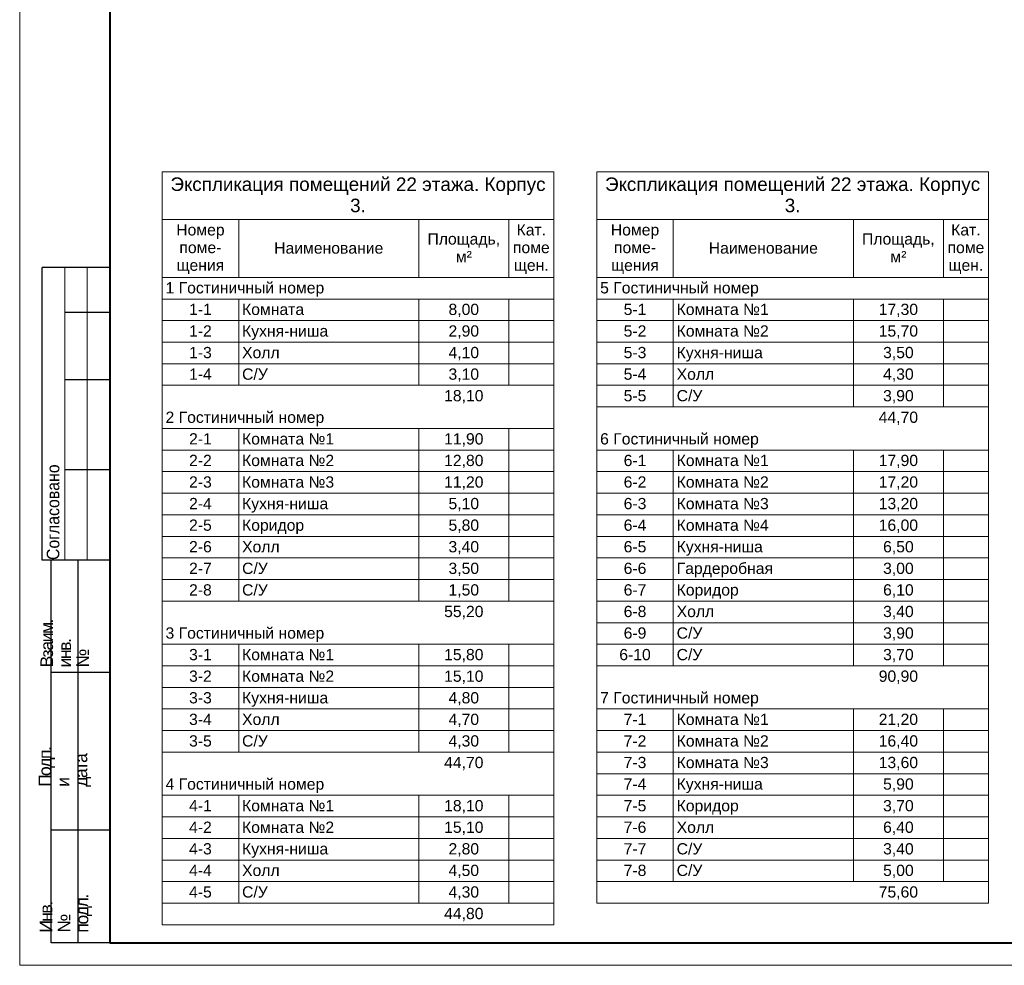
# Model space of a CAD drawing. Header units: millimetres. Extents: x -195178 to 1761886, y 140622 to 301105.
# Tile 104 of 131: x 1079233 to 1101103, y 182305 to 203305. Entities that reach past the tile are written whole.
import ezdxf

# ---------------------------------------------------------------- set-up
doc = ezdxf.new("R2010")
doc.units = ezdxf.units.MM
for name, color, linetype, lineweight in [('A-010-M_LINE-T', 7, 'Continuous', 18), ('format-line3', 7, 'Continuous', 13), ('Z-000-P_SCHED', 7, 'Continuous', 20), ('Рамка', 7, 'Continuous', 18)]:
    doc.layers.add(name, color=color, linetype=linetype, lineweight=lineweight)
doc.layers.add('формат', color=250, linetype='Continuous')
doc.styles.add('Arial', font='arial.ttf', dxfattribs={"width": 0.9, "height": 700})
doc.styles.add('Arial_4', font='arial.ttf', dxfattribs={"height": 3})
doc.styles.add('Arial_5', font='arial.ttf', dxfattribs={"height": 2.5})

# ---------------------------------------------------------------- blocks, each defined once
blk = doc.blocks.new('*U29')
for p, q in [((-574, 155), (-589, 155)), ((-589, 90), (-589, 155)), ((-574, 145), (-584, 145)), ((-574, 130), (-584, 130)), ((-574, 110), (-584, 110)), ((-587, 90), (-589, 90)), ((-587, 5), (-587, 90)), ((-574, 90), (-587, 90)), ((-581, 5), (-581, 90)), ((-574, 65), (-587, 65)), ((-574, 30), (-587, 30)), ((-574, 5), (-587, 5))]:
    blk.add_line(p, q)
at = {"color": 0, "lineweight": 0}
blk.add_lwpolyline([(-594, 0), (0, 0), (0, 420), (-594, 420)], close=True, dxfattribs=at)
at = {"lineweight": 40}
blk.add_lwpolyline([(-574, 5), (-5, 5), (-5, 415), (-574, 415)], close=True, dxfattribs=at)
at = {"layer": 'format-line3', "linetype": 'ByBlock'}
for p, q in [((-584, 90), (-584, 155)), ((-579, 90), (-579, 155))]:
    blk.add_line(p, q, dxfattribs=at)
at = {"char_height": 2.8, "width": 0.2, "attachment_point": 4, "rotation": 90, "line_spacing_factor": 0.857143, "style": 'Arial'}
for s, insert in [('{\\W0.45993; }Согласовано', (-586.58, 90)), ('{\\W0.62543;\\T0.75; \\W1;Взаим. инв. №}', (-584, 66.14)), ('{\\W0.5838;\\T0.8; \\W1;Подп. и дата}', (-584, 39.63)), ('{\\W0.5838;\\T0.8; \\W1;Инв. № подл.}', (-583.77, 7.25))]:
    blk.add_mtext(s, dxfattribs=dict(at, insert=insert))
at = {"style": 'Arial', "width": 0.9, "flags": 8}
blk.add_attdef('FORMAT', (-36.87, 1.26), '', height=2.8, dxfattribs=at)

msp = doc.modelspace()

# ---------------------------------------------------------------- linework, layer by layer
at = {"layer": 'A-010-M_LINE-T'}
for p, q in [((1082397, 199927), (1082397, 198869)), ((1091097, 199927), (1082397, 199927)), ((1091097, 198869), (1091097, 199927)), ((1092050, 199927), (1092050, 198869)), ((1100750, 199927), (1092050, 199927)), ((1100750, 198869), (1100750, 199927)), ((1082397, 198869), (1082397, 183206)), ((1082397, 198869), (1091097, 198869)), ((1084097, 198869), (1084097, 197581)), ((1088097, 198869), (1088097, 197581)), ((1090097, 198869), (1090097, 197581)), ((1091097, 198869), (1091097, 183206)), ((1092050, 198869), (1092050, 183685)), ((1092050, 198869), (1100750, 198869)), ((1093750, 198869), (1093750, 197581)), ((1097750, 198869), (1097750, 197581)), ((1099750, 198869), (1099750, 197581)), ((1100750, 198869), (1100750, 183685)), ((1084097, 197581), (1082397, 197581)), ((1088097, 197581), (1084097, 197581)), ((1090097, 197581), (1088097, 197581)), ((1091097, 197581), (1090097, 197581)), ((1093750, 197581), (1092050, 197581)), ((1097750, 197581), (1093750, 197581)), ((1099750, 197581), (1097750, 197581)), ((1100750, 197581), (1099750, 197581)), ((1084097, 197102), (1082397, 197102)), ((1088097, 197102), (1084097, 197102)), ((1084097, 197102), (1084097, 196623)), ((1090097, 197102), (1088097, 197102)), ((1088097, 197102), (1088097, 196623)), ((1091097, 197102), (1090097, 197102)), ((1090097, 197102), (1090097, 196623)), ((1093750, 197102), (1092050, 197102)), ((1097750, 197102), (1093750, 197102)), ((1093750, 197102), (1093750, 196623)), ((1099750, 197102), (1097750, 197102)), ((1097750, 197102), (1097750, 196623)), ((1100750, 197102), (1099750, 197102)), ((1099750, 197102), (1099750, 196623)), ((1084097, 196623), (1082397, 196623)), ((1088097, 196623), (1084097, 196623)), ((1084097, 196623), (1084097, 196144)), ((1090097, 196623), (1088097, 196623)), ((1088097, 196623), (1088097, 196144)), ((1091097, 196623), (1090097, 196623)), ((1090097, 196623), (1090097, 196144)), ((1093750, 196623), (1092050, 196623)), ((1097750, 196623), (1093750, 196623)), ((1093750, 196623), (1093750, 196144)), ((1099750, 196623), (1097750, 196623)), ((1097750, 196623), (1097750, 196144)), ((1100750, 196623), (1099750, 196623)), ((1099750, 196623), (1099750, 196144)), ((1084097, 196144), (1082397, 196144)), ((1088097, 196144), (1084097, 196144)), ((1084097, 196144), (1084097, 195664)), ((1090097, 196144), (1088097, 196144)), ((1088097, 196144), (1088097, 195664)), ((1091097, 196144), (1090097, 196144)), ((1090097, 196144), (1090097, 195664)), ((1093750, 196144), (1092050, 196144)), ((1097750, 196144), (1093750, 196144)), ((1093750, 196144), (1093750, 195664)), ((1099750, 196144), (1097750, 196144)), ((1097750, 196144), (1097750, 195664)), ((1100750, 196144), (1099750, 196144)), ((1099750, 196144), (1099750, 195664)), ((1084097, 195664), (1082397, 195664)), ((1088097, 195664), (1084097, 195664)), ((1084097, 195664), (1084097, 195185)), ((1090097, 195664), (1088097, 195664)), ((1088097, 195664), (1088097, 195185)), ((1091097, 195664), (1090097, 195664)), ((1090097, 195664), (1090097, 195185)), ((1093750, 195664), (1092050, 195664)), ((1097750, 195664), (1093750, 195664)), ((1093750, 195664), (1093750, 195185)), ((1099750, 195664), (1097750, 195664)), ((1097750, 195664), (1097750, 195185)), ((1100750, 195664), (1099750, 195664)), ((1099750, 195664), (1099750, 195185)), ((1084097, 195185), (1082397, 195185)), ((1088097, 195185), (1084097, 195185)), ((1090097, 195185), (1088097, 195185)), ((1091097, 195185), (1090097, 195185)), ((1093750, 195185), (1092050, 195185)), ((1097750, 195185), (1093750, 195185)), ((1093750, 195185), (1093750, 194706)), ((1099750, 195185), (1097750, 195185)), ((1097750, 195185), (1097750, 194706)), ((1100750, 195185), (1099750, 195185)), ((1099750, 195185), (1099750, 194706)), ((1093750, 194706), (1092050, 194706)), ((1097750, 194706), (1093750, 194706)), ((1099750, 194706), (1097750, 194706)), ((1100750, 194706), (1099750, 194706)), ((1084097, 194227), (1082397, 194227)), ((1088097, 194227), (1084097, 194227)), ((1084097, 194227), (1084097, 193748)), ((1090097, 194227), (1088097, 194227)), ((1088097, 194227), (1088097, 193748)), ((1091097, 194227), (1090097, 194227)), ((1090097, 194227), (1090097, 193748)), ((1084097, 193748), (1082397, 193748)), ((1088097, 193748), (1084097, 193748)), ((1084097, 193748), (1084097, 193268)), ((1090097, 193748), (1088097, 193748)), ((1088097, 193748), (1088097, 193268)), ((1091097, 193748), (1090097, 193748)), ((1090097, 193748), (1090097, 193268)), ((1093750, 193748), (1092050, 193748)), ((1097750, 193748), (1093750, 193748)), ((1093750, 193748), (1093750, 193268)), ((1099750, 193748), (1097750, 193748)), ((1097750, 193748), (1097750, 193268)), ((1100750, 193748), (1099750, 193748)), ((1099750, 193748), (1099750, 193268)), ((1084097, 193268), (1082397, 193268)), ((1088097, 193268), (1084097, 193268)), ((1084097, 193268), (1084097, 192789)), ((1090097, 193268), (1088097, 193268)), ((1088097, 193268), (1088097, 192789)), ((1091097, 193268), (1090097, 193268)), ((1090097, 193268), (1090097, 192789)), ((1093750, 193268), (1092050, 193268)), ((1097750, 193268), (1093750, 193268)), ((1093750, 193268), (1093750, 192789)), ((1099750, 193268), (1097750, 193268)), ((1097750, 193268), (1097750, 192789)), ((1100750, 193268), (1099750, 193268)), ((1099750, 193268), (1099750, 192789)), ((1084097, 192789), (1082397, 192789)), ((1088097, 192789), (1084097, 192789)), ((1084097, 192789), (1084097, 192310)), ((1090097, 192789), (1088097, 192789)), ((1088097, 192789), (1088097, 192310)), ((1091097, 192789), (1090097, 192789)), ((1090097, 192789), (1090097, 192310)), ((1093750, 192789), (1092050, 192789)), ((1097750, 192789), (1093750, 192789)), ((1093750, 192789), (1093750, 192310)), ((1099750, 192789), (1097750, 192789)), ((1097750, 192789), (1097750, 192310)), ((1100750, 192789), (1099750, 192789)), ((1099750, 192789), (1099750, 192310)), ((1084097, 192310), (1082397, 192310)), ((1088097, 192310), (1084097, 192310)), ((1084097, 192310), (1084097, 191831)), ((1090097, 192310), (1088097, 192310)), ((1088097, 192310), (1088097, 191831)), ((1091097, 192310), (1090097, 192310)), ((1090097, 192310), (1090097, 191831)), ((1093750, 192310), (1092050, 192310)), ((1097750, 192310), (1093750, 192310)), ((1093750, 192310), (1093750, 191831)), ((1099750, 192310), (1097750, 192310)), ((1097750, 192310), (1097750, 191831)), ((1100750, 192310), (1099750, 192310)), ((1099750, 192310), (1099750, 191831)), ((1084097, 191831), (1082397, 191831)), ((1088097, 191831), (1084097, 191831)), ((1084097, 191831), (1084097, 191352)), ((1090097, 191831), (1088097, 191831)), ((1088097, 191831), (1088097, 191352)), ((1091097, 191831), (1090097, 191831)), ((1090097, 191831), (1090097, 191352)), ((1093750, 191831), (1092050, 191831)), ((1097750, 191831), (1093750, 191831)), ((1093750, 191831), (1093750, 191352)), ((1099750, 191831), (1097750, 191831)), ((1097750, 191831), (1097750, 191352)), ((1100750, 191831), (1099750, 191831)), ((1099750, 191831), (1099750, 191352)), ((1084097, 191352), (1082397, 191352)), ((1088097, 191352), (1084097, 191352)), ((1084097, 191352), (1084097, 190873)), ((1090097, 191352), (1088097, 191352)), ((1088097, 191352), (1088097, 190873)), ((1091097, 191352), (1090097, 191352)), ((1090097, 191352), (1090097, 190873)), ((1093750, 191352), (1092050, 191352)), ((1097750, 191352), (1093750, 191352)), ((1093750, 191352), (1093750, 190873)), ((1099750, 191352), (1097750, 191352)), ((1097750, 191352), (1097750, 190873)), ((1100750, 191352), (1099750, 191352)), ((1099750, 191352), (1099750, 190873)), ((1084097, 190873), (1082397, 190873)), ((1088097, 190873), (1084097, 190873)), ((1084097, 190873), (1084097, 190393)), ((1090097, 190873), (1088097, 190873)), ((1088097, 190873), (1088097, 190393)), ((1091097, 190873), (1090097, 190873)), ((1090097, 190873), (1090097, 190393)), ((1093750, 190873), (1092050, 190873)), ((1097750, 190873), (1093750, 190873)), ((1093750, 190873), (1093750, 190393)), ((1099750, 190873), (1097750, 190873)), ((1097750, 190873), (1097750, 190393)), ((1100750, 190873), (1099750, 190873)), ((1099750, 190873), (1099750, 190393)), ((1084097, 190393), (1082397, 190393)), ((1088097, 190393), (1084097, 190393)), ((1090097, 190393), (1088097, 190393)), ((1091097, 190393), (1090097, 190393)), ((1093750, 190393), (1092050, 190393)), ((1097750, 190393), (1093750, 190393)), ((1093750, 190393), (1093750, 189914)), ((1099750, 190393), (1097750, 190393)), ((1097750, 190393), (1097750, 189914)), ((1100750, 190393), (1099750, 190393)), ((1099750, 190393), (1099750, 189914)), ((1093750, 189914), (1092050, 189914)), ((1097750, 189914), (1093750, 189914)), ((1093750, 189914), (1093750, 189435)), ((1099750, 189914), (1097750, 189914)), ((1097750, 189914), (1097750, 189435)), ((1100750, 189914), (1099750, 189914)), ((1099750, 189914), (1099750, 189435)), ((1084097, 189435), (1082397, 189435)), ((1088097, 189435), (1084097, 189435)), ((1084097, 189435), (1084097, 188956)), ((1090097, 189435), (1088097, 189435)), ((1088097, 189435), (1088097, 188956)), ((1091097, 189435), (1090097, 189435)), ((1090097, 189435), (1090097, 188956)), ((1093750, 189435), (1092050, 189435)), ((1097750, 189435), (1093750, 189435)), ((1093750, 189435), (1093750, 188956)), ((1099750, 189435), (1097750, 189435)), ((1097750, 189435), (1097750, 188956)), ((1100750, 189435), (1099750, 189435)), ((1099750, 189435), (1099750, 188956)), ((1084097, 188956), (1082397, 188956)), ((1088097, 188956), (1084097, 188956)), ((1084097, 188956), (1084097, 188477)), ((1090097, 188956), (1088097, 188956)), ((1088097, 188956), (1088097, 188477)), ((1091097, 188956), (1090097, 188956)), ((1090097, 188956), (1090097, 188477)), ((1093750, 188956), (1092050, 188956)), ((1097750, 188956), (1093750, 188956)), ((1099750, 188956), (1097750, 188956)), ((1100750, 188956), (1099750, 188956)), ((1084097, 188477), (1082397, 188477)), ((1088097, 188477), (1084097, 188477)), ((1084097, 188477), (1084097, 187998)), ((1090097, 188477), (1088097, 188477)), ((1088097, 188477), (1088097, 187998)), ((1091097, 188477), (1090097, 188477)), ((1090097, 188477), (1090097, 187998)), ((1084097, 187998), (1082397, 187998)), ((1088097, 187998), (1084097, 187998)), ((1084097, 187998), (1084097, 187518)), ((1090097, 187998), (1088097, 187998)), ((1088097, 187998), (1088097, 187518)), ((1091097, 187998), (1090097, 187998)), ((1090097, 187998), (1090097, 187518)), ((1093750, 187998), (1092050, 187998)), ((1097750, 187998), (1093750, 187998)), ((1093750, 187998), (1093750, 187518)), ((1099750, 187998), (1097750, 187998)), ((1097750, 187998), (1097750, 187518)), ((1100750, 187998), (1099750, 187998)), ((1099750, 187998), (1099750, 187518)), ((1084097, 187518), (1082397, 187518)), ((1088097, 187518), (1084097, 187518)), ((1084097, 187518), (1084097, 187039)), ((1090097, 187518), (1088097, 187518)), ((1088097, 187518), (1088097, 187039)), ((1091097, 187518), (1090097, 187518)), ((1090097, 187518), (1090097, 187039)), ((1093750, 187518), (1092050, 187518)), ((1097750, 187518), (1093750, 187518)), ((1093750, 187518), (1093750, 187039)), ((1099750, 187518), (1097750, 187518)), ((1097750, 187518), (1097750, 187039)), ((1100750, 187518), (1099750, 187518)), ((1099750, 187518), (1099750, 187039)), ((1084097, 187039), (1082397, 187039)), ((1088097, 187039), (1084097, 187039)), ((1090097, 187039), (1088097, 187039)), ((1091097, 187039), (1090097, 187039)), ((1093750, 187039), (1092050, 187039)), ((1097750, 187039), (1093750, 187039)), ((1093750, 187039), (1093750, 186560)), ((1099750, 187039), (1097750, 187039)), ((1097750, 187039), (1097750, 186560)), ((1100750, 187039), (1099750, 187039)), ((1099750, 187039), (1099750, 186560)), ((1093750, 186560), (1092050, 186560)), ((1097750, 186560), (1093750, 186560)), ((1093750, 186560), (1093750, 186081)), ((1099750, 186560), (1097750, 186560)), ((1097750, 186560), (1097750, 186081)), ((1100750, 186560), (1099750, 186560)), ((1099750, 186560), (1099750, 186081)), ((1084097, 186081), (1082397, 186081)), ((1088097, 186081), (1084097, 186081)), ((1084097, 186081), (1084097, 185602)), ((1090097, 186081), (1088097, 186081)), ((1088097, 186081), (1088097, 185602)), ((1091097, 186081), (1090097, 186081)), ((1090097, 186081), (1090097, 185602)), ((1093750, 186081), (1092050, 186081)), ((1097750, 186081), (1093750, 186081)), ((1093750, 186081), (1093750, 185602)), ((1099750, 186081), (1097750, 186081)), ((1097750, 186081), (1097750, 185602)), ((1100750, 186081), (1099750, 186081)), ((1099750, 186081), (1099750, 185602)), ((1084097, 185602), (1082397, 185602)), ((1088097, 185602), (1084097, 185602)), ((1084097, 185602), (1084097, 185122)), ((1090097, 185602), (1088097, 185602)), ((1088097, 185602), (1088097, 185122)), ((1091097, 185602), (1090097, 185602)), ((1090097, 185602), (1090097, 185122)), ((1093750, 185602), (1092050, 185602)), ((1097750, 185602), (1093750, 185602)), ((1093750, 185602), (1093750, 185122)), ((1099750, 185602), (1097750, 185602)), ((1097750, 185602), (1097750, 185122)), ((1100750, 185602), (1099750, 185602)), ((1099750, 185602), (1099750, 185122)), ((1084097, 185122), (1082397, 185122)), ((1088097, 185122), (1084097, 185122)), ((1084097, 185122), (1084097, 184643)), ((1090097, 185122), (1088097, 185122)), ((1088097, 185122), (1088097, 184643)), ((1091097, 185122), (1090097, 185122)), ((1090097, 185122), (1090097, 184643)), ((1093750, 185122), (1092050, 185122)), ((1097750, 185122), (1093750, 185122)), ((1093750, 185122), (1093750, 184643)), ((1099750, 185122), (1097750, 185122)), ((1097750, 185122), (1097750, 184643)), ((1100750, 185122), (1099750, 185122)), ((1099750, 185122), (1099750, 184643)), ((1084097, 184643), (1082397, 184643)), ((1088097, 184643), (1084097, 184643)), ((1084097, 184643), (1084097, 184164)), ((1090097, 184643), (1088097, 184643)), ((1088097, 184643), (1088097, 184164)), ((1091097, 184643), (1090097, 184643)), ((1090097, 184643), (1090097, 184164)), ((1093750, 184643), (1092050, 184643)), ((1097750, 184643), (1093750, 184643)), ((1093750, 184643), (1093750, 184164)), ((1099750, 184643), (1097750, 184643)), ((1097750, 184643), (1097750, 184164)), ((1100750, 184643), (1099750, 184643)), ((1099750, 184643), (1099750, 184164)), ((1084097, 184164), (1082397, 184164)), ((1088097, 184164), (1084097, 184164)), ((1084097, 184164), (1084097, 183685)), ((1090097, 184164), (1088097, 184164)), ((1088097, 184164), (1088097, 183685)), ((1091097, 184164), (1090097, 184164)), ((1090097, 184164), (1090097, 183685)), ((1093750, 184164), (1092050, 184164)), ((1097750, 184164), (1093750, 184164)), ((1099750, 184164), (1097750, 184164)), ((1100750, 184164), (1099750, 184164)), ((1084097, 183685), (1082397, 183685)), ((1088097, 183685), (1084097, 183685)), ((1090097, 183685), (1088097, 183685)), ((1091097, 183685), (1090097, 183685)), ((1100750, 183685), (1092050, 183685)), ((1091097, 183206), (1082397, 183206))]:
    msp.add_line(p, q, dxfattribs=at)
at = {"layer": 'Рамка'}
msp.add_lwpolyline([(1081233, 182805), (1138133, 182805), (1138133, 223805), (1081233, 223805)], close=True, dxfattribs=at)

# ---------------------------------------------------------------- block references
at = {"layer": 'формат', "xscale": 100, "yscale": 100, "zscale": 100}
msp.add_blockref('*U29', (1138633, 182305), dxfattribs=at)

# ---------------------------------------------------------------- texts
at = {"layer": 'Z-000-P_SCHED', "line_spacing_factor": 0.941778}
for s, insert, char_height, width, attachment_point, style in [('Экспликация помещений 22 этажа. Корпус\\P3.', (1086747, 199801), 300, 9945.56, 2, 'Arial_4'), ('Экспликация помещений 22 этажа. Корпус\\P3.', (1096400, 199801), 300, 9945.56, 2, 'Arial_4'), ('Номер\\Pпоме-\\Pщения', (1083247, 198763), 250, 1285.52, 2, 'Arial_5'), ('Кат.\\Pпоме\\Pщен.', (1090597, 198763), 250, 979.44, 2, 'Arial_5'), ('Номер\\Pпоме-\\Pщения', (1092900, 198763), 250, 1285.52, 2, 'Arial_5'), ('Кат.\\Pпоме\\Pщен.', (1100250, 198763), 250, 979.44, 2, 'Arial_5'), ('Площадь,\\Pм\\fArial|b0|i0|c238|p34|;²', (1089097, 198561), 250, 1925.21, 2, 'Arial_5'), ('Площадь,\\Pм\\fArial|b0|i0|c238|p34|;²', (1098750, 198561), 250, 1925.21, 2, 'Arial_5'), ('Наименование', (1086097, 198359), 250, 2895.47, 2, 'Arial_5'), ('Наименование', (1095750, 198359), 250, 2895.47, 2, 'Arial_5'), ('1 Гостиничный номер', (1082472, 197476), 250, 4211.6, 1, 'Arial_5'), ('5 Гостиничный номер', (1092125, 197476), 250, 4211.6, 1, 'Arial_5'), ('1-1', (1083247, 196997), 250, 602.97, 2, 'Arial_5'), ('Комната', (1084172, 196997), 250, 1646.69, 1, 'Arial_5'), ('8,00', (1089097, 196997), 250, 814.16, 2, 'Arial_5'), ('5-1', (1092900, 196997), 250, 602.97, 2, 'Arial_5'), ('Комната №1', (1093825, 196997), 250, 2442.48, 1, 'Arial_5'), ('17,30', (1098750, 196997), 250, 1046.78, 2, 'Arial_5'), ('1-2', (1083247, 196517), 250, 602.97, 2, 'Arial_5'), ('Кухня-ниша', (1084172, 196517), 250, 2271.08, 1, 'Arial_5'), ('2,90', (1089097, 196517), 250, 814.16, 2, 'Arial_5'), ('5-2', (1092900, 196517), 250, 602.97, 2, 'Arial_5'), ('Комната №2', (1093825, 196517), 250, 2442.48, 1, 'Arial_5'), ('15,70', (1098750, 196517), 250, 1046.78, 2, 'Arial_5'), ('1-3', (1083247, 196038), 250, 602.97, 2, 'Arial_5'), ('Холл', (1084172, 196038), 250, 994.74, 1, 'Arial_5'), ('4,10', (1089097, 196038), 250, 814.16, 2, 'Arial_5'), ('5-3', (1092900, 196038), 250, 602.97, 2, 'Arial_5'), ('Кухня-ниша', (1093825, 196038), 250, 2271.08, 1, 'Arial_5'), ('3,50', (1098750, 196038), 250, 814.16, 2, 'Arial_5'), ('1-4', (1083247, 195559), 250, 602.97, 2, 'Arial_5'), ('С/У', (1084172, 195559), 250, 679.49, 1, 'Arial_5'), ('3,10', (1089097, 195559), 250, 814.16, 2, 'Arial_5'), ('5-4', (1092900, 195559), 250, 602.97, 2, 'Arial_5'), ('Холл', (1093825, 195559), 250, 994.74, 1, 'Arial_5'), ('4,30', (1098750, 195559), 250, 814.16, 2, 'Arial_5'), ('18,10', (1089097, 195080), 250, 1046.78, 2, 'Arial_5'), ('5-5', (1092900, 195080), 250, 602.97, 2, 'Arial_5'), ('С/У', (1093825, 195080), 250, 679.49, 1, 'Arial_5'), ('3,90', (1098750, 195080), 250, 814.16, 2, 'Arial_5'), ('2 Гостиничный номер', (1082472, 194601), 250, 4211.6, 1, 'Arial_5'), ('44,70', (1098750, 194601), 250, 1046.78, 2, 'Arial_5'), ('2-1', (1083247, 194121), 250, 602.97, 2, 'Arial_5'), ('Комната №1', (1084172, 194121), 250, 2442.48, 1, 'Arial_5'), ('11,90', (1089097, 194121), 250, 1046.78, 2, 'Arial_5'), ('6 Гостиничный номер', (1092125, 194121), 250, 4211.6, 1, 'Arial_5'), ('2-2', (1083247, 193642), 250, 602.97, 2, 'Arial_5'), ('Комната №2', (1084172, 193642), 250, 2442.48, 1, 'Arial_5'), ('12,80', (1089097, 193642), 250, 1046.78, 2, 'Arial_5'), ('6-1', (1092900, 193642), 250, 602.97, 2, 'Arial_5'), ('Комната №1', (1093825, 193642), 250, 2442.48, 1, 'Arial_5'), ('17,90', (1098750, 193642), 250, 1046.78, 2, 'Arial_5'), ('2-3', (1083247, 193163), 250, 602.97, 2, 'Arial_5'), ('Комната №3', (1084172, 193163), 250, 2442.48, 1, 'Arial_5'), ('11,20', (1089097, 193163), 250, 1046.78, 2, 'Arial_5'), ('6-2', (1092900, 193163), 250, 602.97, 2, 'Arial_5'), ('Комната №2', (1093825, 193163), 250, 2442.48, 1, 'Arial_5'), ('17,20', (1098750, 193163), 250, 1046.78, 2, 'Arial_5'), ('2-4', (1083247, 192684), 250, 602.97, 2, 'Arial_5'), ('Кухня-ниша', (1084172, 192684), 250, 2271.08, 1, 'Arial_5'), ('5,10', (1089097, 192684), 250, 814.16, 2, 'Arial_5'), ('6-3', (1092900, 192684), 250, 602.97, 2, 'Arial_5'), ('Комната №3', (1093825, 192684), 250, 2442.48, 1, 'Arial_5'), ('13,20', (1098750, 192684), 250, 1046.78, 2, 'Arial_5'), ('2-5', (1083247, 192205), 250, 602.97, 2, 'Arial_5'), ('Коридор', (1084172, 192205), 250, 1646.69, 1, 'Arial_5'), ('5,80', (1089097, 192205), 250, 814.16, 2, 'Arial_5'), ('6-4', (1092900, 192205), 250, 602.97, 2, 'Arial_5'), ('Комната №4', (1093825, 192205), 250, 2442.48, 1, 'Arial_5'), ('16,00', (1098750, 192205), 250, 1046.78, 2, 'Arial_5'), ('2-6', (1083247, 191726), 250, 602.97, 2, 'Arial_5'), ('Холл', (1084172, 191726), 250, 994.74, 1, 'Arial_5'), ('3,40', (1089097, 191726), 250, 814.16, 2, 'Arial_5'), ('6-5', (1092900, 191726), 250, 602.97, 2, 'Arial_5'), ('Кухня-ниша', (1093825, 191726), 250, 2271.08, 1, 'Arial_5'), ('6,50', (1098750, 191726), 250, 814.16, 2, 'Arial_5'), ('2-7', (1083247, 191246), 250, 602.97, 2, 'Arial_5'), ('С/У', (1084172, 191246), 250, 679.49, 1, 'Arial_5'), ('3,50', (1089097, 191246), 250, 814.16, 2, 'Arial_5'), ('6-6', (1092900, 191246), 250, 602.97, 2, 'Arial_5'), ('Гардеробная', (1093825, 191246), 250, 2558.79, 1, 'Arial_5'), ('3,00', (1098750, 191246), 250, 814.16, 2, 'Arial_5'), ('2-8', (1083247, 190767), 250, 602.97, 2, 'Arial_5'), ('С/У', (1084172, 190767), 250, 679.49, 1, 'Arial_5'), ('1,50', (1089097, 190767), 250, 814.16, 2, 'Arial_5'), ('6-7', (1092900, 190767), 250, 602.97, 2, 'Arial_5'), ('Коридор', (1093825, 190767), 250, 1646.69, 1, 'Arial_5'), ('6,10', (1098750, 190767), 250, 814.16, 2, 'Arial_5'), ('55,20', (1089097, 190288), 250, 1046.78, 2, 'Arial_5'), ('6-8', (1092900, 190288), 250, 602.97, 2, 'Arial_5'), ('Холл', (1093825, 190288), 250, 994.74, 1, 'Arial_5'), ('3,40', (1098750, 190288), 250, 814.16, 2, 'Arial_5'), ('3 Гостиничный номер', (1082472, 189809), 250, 4211.6, 1, 'Arial_5'), ('6-9', (1092900, 189809), 250, 602.97, 2, 'Arial_5'), ('С/У', (1093825, 189809), 250, 679.49, 1, 'Arial_5'), ('3,90', (1098750, 189809), 250, 814.16, 2, 'Arial_5'), ('3-1', (1083247, 189330), 250, 602.97, 2, 'Arial_5'), ('Комната №1', (1084172, 189330), 250, 2442.48, 1, 'Arial_5'), ('15,80', (1089097, 189330), 250, 1046.78, 2, 'Arial_5'), ('6-10', (1092900, 189330), 250, 835.59, 2, 'Arial_5'), ('С/У', (1093825, 189330), 250, 679.49, 1, 'Arial_5'), ('3,70', (1098750, 189330), 250, 814.16, 2, 'Arial_5'), ('3-2', (1083247, 188851), 250, 602.97, 2, 'Arial_5'), ('Комната №2', (1084172, 188851), 250, 2442.48, 1, 'Arial_5'), ('15,10', (1089097, 188851), 250, 1046.78, 2, 'Arial_5'), ('90,90', (1098750, 188851), 250, 1046.78, 2, 'Arial_5'), ('3-3', (1083247, 188371), 250, 602.97, 2, 'Arial_5'), ('Кухня-ниша', (1084172, 188371), 250, 2271.08, 1, 'Arial_5'), ('4,80', (1089097, 188371), 250, 814.16, 2, 'Arial_5'), ('7 Гостиничный номер', (1092125, 188371), 250, 4211.6, 1, 'Arial_5'), ('3-4', (1083247, 187892), 250, 602.97, 2, 'Arial_5'), ('Холл', (1084172, 187892), 250, 994.74, 1, 'Arial_5'), ('4,70', (1089097, 187892), 250, 814.16, 2, 'Arial_5'), ('7-1', (1092900, 187892), 250, 602.97, 2, 'Arial_5'), ('Комната №1', (1093825, 187892), 250, 2442.48, 1, 'Arial_5'), ('21,20', (1098750, 187892), 250, 1046.78, 2, 'Arial_5'), ('С/У', (1084172, 187413), 250, 679.49, 1, 'Arial_5'), ('3-5', (1083247, 187413), 250, 602.97, 2, 'Arial_5'), ('4,30', (1089097, 187413), 250, 814.16, 2, 'Arial_5'), ('7-2', (1092900, 187413), 250, 602.97, 2, 'Arial_5'), ('Комната №2', (1093825, 187413), 250, 2442.48, 1, 'Arial_5'), ('16,40', (1098750, 187413), 250, 1046.78, 2, 'Arial_5'), ('44,70', (1089097, 186934), 250, 1046.78, 2, 'Arial_5'), ('7-3', (1092900, 186934), 250, 602.97, 2, 'Arial_5'), ('Комната №3', (1093825, 186934), 250, 2442.48, 1, 'Arial_5'), ('13,60', (1098750, 186934), 250, 1046.78, 2, 'Arial_5'), ('4 Гостиничный номер', (1082472, 186455), 250, 4211.6, 1, 'Arial_5'), ('7-4', (1092900, 186455), 250, 602.97, 2, 'Arial_5'), ('Кухня-ниша', (1093825, 186455), 250, 2271.08, 1, 'Arial_5'), ('5,90', (1098750, 186455), 250, 814.16, 2, 'Arial_5'), ('4-1', (1083247, 185975), 250, 602.97, 2, 'Arial_5'), ('Комната №1', (1084172, 185975), 250, 2442.48, 1, 'Arial_5'), ('18,10', (1089097, 185975), 250, 1046.78, 2, 'Arial_5'), ('7-5', (1092900, 185975), 250, 602.97, 2, 'Arial_5'), ('Коридор', (1093825, 185975), 250, 1646.69, 1, 'Arial_5'), ('3,70', (1098750, 185975), 250, 814.16, 2, 'Arial_5'), ('4-2', (1083247, 185496), 250, 602.97, 2, 'Arial_5'), ('Комната №2', (1084172, 185496), 250, 2442.48, 1, 'Arial_5'), ('15,10', (1089097, 185496), 250, 1046.78, 2, 'Arial_5'), ('7-6', (1092900, 185496), 250, 602.97, 2, 'Arial_5'), ('Холл', (1093825, 185496), 250, 994.74, 1, 'Arial_5'), ('6,40', (1098750, 185496), 250, 814.16, 2, 'Arial_5'), ('4-3', (1083247, 185017), 250, 602.97, 2, 'Arial_5'), ('Кухня-ниша', (1084172, 185017), 250, 2271.08, 1, 'Arial_5'), ('2,80', (1089097, 185017), 250, 814.16, 2, 'Arial_5'), ('С/У', (1093825, 185017), 250, 679.49, 1, 'Arial_5'), ('3,40', (1098750, 185017), 250, 814.16, 2, 'Arial_5'), ('7-7', (1092900, 185017), 250, 602.97, 2, 'Arial_5'), ('4-4', (1083247, 184538), 250, 602.97, 2, 'Arial_5'), ('Холл', (1084172, 184538), 250, 994.74, 1, 'Arial_5'), ('4,50', (1089097, 184538), 250, 814.16, 2, 'Arial_5'), ('7-8', (1092900, 184538), 250, 602.97, 2, 'Arial_5'), ('С/У', (1093825, 184538), 250, 679.49, 1, 'Arial_5'), ('5,00', (1098750, 184538), 250, 814.16, 2, 'Arial_5'), ('4-5', (1083247, 184059), 250, 602.97, 2, 'Arial_5'), ('С/У', (1084172, 184059), 250, 679.49, 1, 'Arial_5'), ('4,30', (1089097, 184059), 250, 814.16, 2, 'Arial_5'), ('75,60', (1098750, 184059), 250, 1046.78, 2, 'Arial_5'), ('44,80', (1089097, 183580), 250, 1046.78, 2, 'Arial_5')]:
    msp.add_mtext(s, dxfattribs=dict(at, insert=insert, char_height=char_height, width=width, attachment_point=attachment_point, style=style))

doc.saveas('drawing.dxf')
